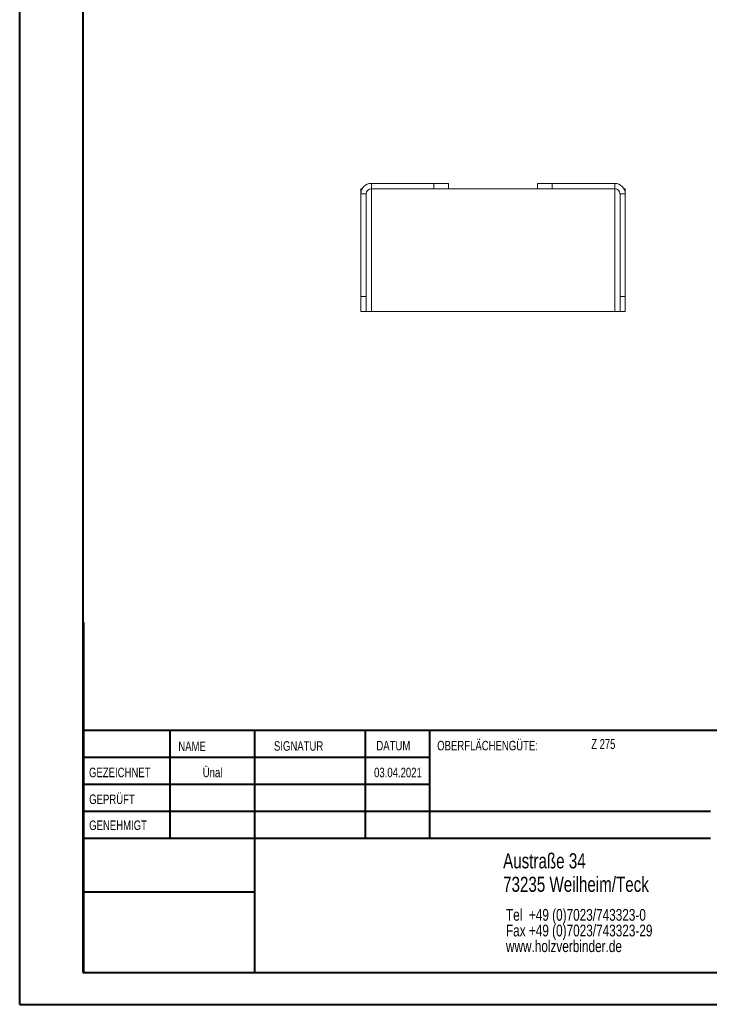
# Model space of a CAD drawing. Header units: millimetres. Extents: x 0 to 210, y 0 to 297.
# Tile 1 of 3: x 0 to 109, y 0 to 155. Entities that reach past the tile are written whole.
import ezdxf

# ---------------------------------------------------------------- set-up
doc = ezdxf.new("R2010")
doc.units = ezdxf.units.MM
doc.styles.add('SLDTEXTSTYLE0', font='TXT', dxfattribs={"width": 0.75})
doc.styles.add('SLDTEXTSTYLE2', font='TXT', dxfattribs={"width": 0.7})

# ---------------------------------------------------------------- blocks, each defined once
blk = doc.blocks.new('SW_NOTE_0')
at = {"color": 0, "linetype": 'Continuous', "lineweight": 0, "char_height": 1.8521, "attachment_point": 1, "style": 'SLDTEXTSTYLE0'}
for s, insert in [('Tel  +49 (0)7023/743323-0', (0, 2.39)), ('Fax +49 (0)7023/743323-29', (0, -0.08)), ('www.holzverbinder.de', (0, -2.55))]:
    blk.add_mtext(s, dxfattribs=dict(at, insert=insert))

msp = doc.modelspace()

# ---------------------------------------------------------------- linework, layer by layer
at = {"color": 7, "linetype": 'Continuous', "lineweight": 40}
for p, q in [((0.08, 0.21), (0.08, 297.21)), ((10.08, 5.21), (10.08, 292.21)), ((10.11, 60.37), (10.11, 5.12)), ((205.08, 43.37), (10.11, 43.37)), ((23.71, 43.37), (23.71, 26.37)), ((37.1, 43.37), (37.1, 5.12)), ((54.51, 43.37), (54.51, 26.37)), ((64.71, 26.37), (64.71, 43.37)), ((64.71, 39.1), (10.11, 39.1)), ((64.71, 34.87), (10.11, 34.87)), ((108.91, 30.62), (10.11, 30.62)), ((108.91, 26.37), (10.11, 26.37)), ((37.1, 17.87), (10.11, 17.87)), ((10.11, 13.71), (10.08, 13.71)), ((10.11, 9.46), (10.08, 9.46)), ((10.08, 5.21), (205.08, 5.21)), ((0.08, 0.21), (210.08, 0.21))]:
    msp.add_line(p, q, dxfattribs=at)
at = {"color": 7, "linetype": 'Continuous', "lineweight": 15}
for p, q in [((55.5, 128.76), (55.5, 129.59)), ((55.5, 129.59), (65.33, 129.59)), ((65.33, 128.76), (65.33, 129.59)), ((65.33, 129.59), (67.67, 129.59)), ((67.67, 129.59), (67.67, 128.76)), ((81.67, 128.76), (81.67, 129.59)), ((81.67, 129.59), (84, 129.59)), ((84, 129.59), (84, 128.76)), ((84, 129.59), (93.83, 129.59)), ((93.83, 128.76), (93.83, 129.59)), ((53.83, 128.76), (53.83, 127.93)), ((54.06, 128.76), (53.83, 128.76)), ((54.67, 127.93), (53.83, 127.93)), ((53.83, 111.76), (53.83, 127.93)), ((54.67, 111.76), (54.67, 127.93)), ((55.5, 128.76), (65.33, 128.76)), ((55.5, 109.43), (55.5, 128.76)), ((67.67, 128.76), (65.33, 128.76)), ((81.67, 128.76), (67.67, 128.76)), ((84, 128.76), (81.67, 128.76)), ((84, 128.76), (93.83, 128.76)), ((93.83, 128.76), (93.83, 109.43)), ((94.67, 127.93), (95.5, 127.93)), ((94.67, 111.76), (94.67, 127.93)), ((95.28, 128.76), (95.5, 128.76)), ((95.5, 128.76), (95.5, 127.93)), ((95.5, 111.76), (95.5, 127.93)), ((53.83, 111.76), (54.67, 111.76)), ((53.83, 109.43), (53.83, 111.76)), ((54.67, 111.76), (54.67, 109.43)), ((94.67, 111.76), (95.5, 111.76)), ((94.67, 109.43), (94.67, 111.76)), ((95.5, 111.76), (95.5, 109.43)), ((54.67, 109.43), (53.83, 109.43)), ((54.67, 109.43), (55.5, 109.43)), ((55.5, 109.43), (93.83, 109.43)), ((93.83, 109.43), (94.67, 109.43)), ((95.5, 109.43), (94.67, 109.43))]:
    msp.add_line(p, q, dxfattribs=at)
at = {"color": 7, "linetype": 'Continuous', "lineweight": 0}
for p, q in [((64.71, 39.12), (10.11, 39.12)), ((23.71, 5.21), (23.71, 5.12)), ((54.51, 5.21), (54.51, 5.12))]:
    msp.add_line(p, q, dxfattribs=at)
at = {"color": 7, "linetype": 'Continuous', "lineweight": 15}
for centre, radius, start, end in [((55.5, 127.93), 1.67, 90, 180), ((93.83, 127.93), 1.67, 0, 90), ((55.5, 127.93), 0.833, 90, 180), ((93.83, 127.93), 0.833, 0, 90)]:
    msp.add_arc(centre, radius, start, end, dxfattribs=at)

# ---------------------------------------------------------------- block references
at = {"color": 7, "linetype": 'Continuous', "lineweight": 0}
msp.add_blockref('SW_NOTE_0', (76.7, 12.85), dxfattribs=at)

# ---------------------------------------------------------------- texts
for s, insert, char_height, attachment_point, style in [('OBERFLÄCHENGÜTE:', (65.86, 41.74), 1.5, 1, 'SLDTEXTSTYLE0'), ('Z 275', (90.14, 42.03), 1.587, 1, 'SLDTEXTSTYLE2'), ('NAME', (25.07, 41.62), 1.5, 1, 'SLDTEXTSTYLE0'), ('SIGNATUR', (40.14, 41.68), 1.5, 1, 'SLDTEXTSTYLE0'), ('DATUM', (56.28, 41.74), 1.5, 1, 'SLDTEXTSTYLE0'), ('GEZEICHNET', (11, 37.51), 1.5, 1, 'SLDTEXTSTYLE0'), ('Ünal', (30.47, 37.5), 1.499, 2, 'SLDTEXTSTYLE0'), ('03.04.2021', (59.68, 37.5), 1.499, 2, 'SLDTEXTSTYLE0'), ('GEPRÜFT', (11.03, 33.28), 1.5, 1, 'SLDTEXTSTYLE0'), ('GENEHMIGT', (11.02, 29.19), 1.5, 1, 'SLDTEXTSTYLE0'), ('Austraße 34', (76.25, 24.02), 2.3813, 1, 'SLDTEXTSTYLE0'), ('73235 Weilheim/Teck', (76.25, 20.32), 2.3813, 1, 'SLDTEXTSTYLE0')]:
    msp.add_mtext(s, dxfattribs=dict(at, insert=insert, char_height=char_height, attachment_point=attachment_point, style=style))

doc.saveas('drawing.dxf')
